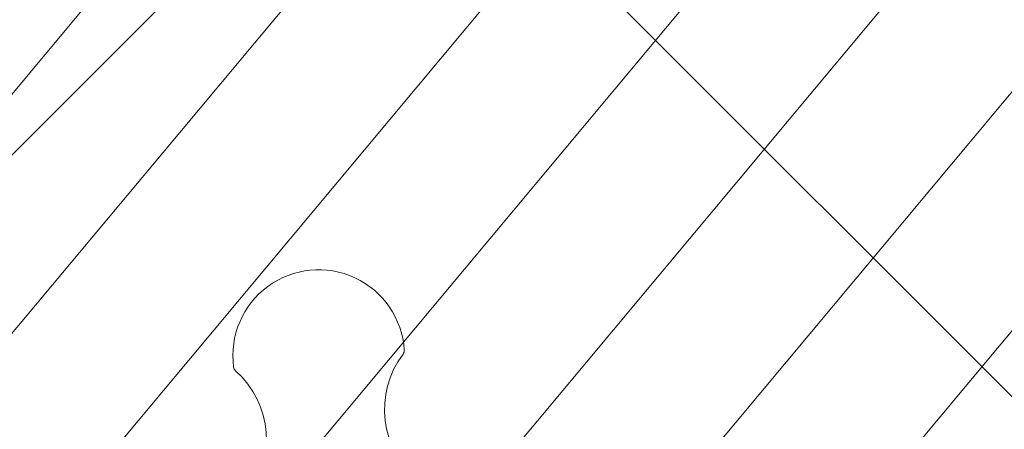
# Model space of a CAD drawing. Header units: feet. Extents: x 7493042 to 7493387, y 5986509 to 5986725.
# Tile 30 of 73: x 7493216.212 to 7493217.819, y 5986662.248 to 5986662.917. Entities that reach past the tile are written whole.
import ezdxf

# ---------------------------------------------------------------- set-up
doc = ezdxf.new("R2010")
doc.units = ezdxf.units.FT
doc.header["$MEASUREMENT"] = 0
doc.linetypes.add('ACAD_ISO03W100', pattern=[30, 12, -18])
for name, color, linetype, lineweight in [('_k_kreskowanie', 250, 'CONTINUOUS', 5), ('_k_urzadzenia', 250, 'CONTINUOUS', 13), ('_k_widok', 7, 'CONTINUOUS', 18), ('_k_wymiar', 7, 'CONTINUOUS', 13), ('_k_ściany', 7, 'CONTINUOUS', 35)]:
    doc.layers.add(name, color=color, linetype=linetype, lineweight=lineweight)
doc.layers.add('_k_niewidoczna', color=72, linetype='CONTINUOUS', lineweight=9, plot=False)
doc.styles.add('GENERATED_STYLE_1', font='MS Gothic.ttf')

# ---------------------------------------------------------------- blocks, each defined once
blk = doc.blocks.new('3009EPZ')
at = {"layer": '_k_urzadzenia'}
for centre, radius, start, end in [((-2.003994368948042, 0.3606089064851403), 0.14, 358.5018315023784, 182.5689407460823), ((-2.133863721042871, 0.3547821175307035), 0.01000000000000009, 182.5689407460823, 223.2444096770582), ((-1.874038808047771, 0.3572100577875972), 0.009999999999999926, 317.8263626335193, 358.5018315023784), ((-2.25041377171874, 0.2451642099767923), 0.15, 227.8263626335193, 43.24440967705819), ((-1.755460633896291, 0.2497893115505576), 0.1499999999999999, 137.8263626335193, 313.2444096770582)]:
    blk.add_arc(centre, radius, start, end, dxfattribs=at)
at = {"layer": '_k_widok', "linetype": 'ACAD_ISO03W100', "ltscale": 0.02}
blk.add_circle((-2.000624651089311, 0), 2.000624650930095, dxfattribs=at)
at = {"layer": '_k_niewidoczna', "color": 1, "lineweight": 20, "insert": (-3.165554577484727, -0.2128368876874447), "char_height": 0.24, "width": 11.63444291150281, "attachment_point": 1, "line_spacing_factor": 1.55, "style": 'GENERATED_STYLE_1', "bg_fill": 2}
blk.add_mtext('\\A1;{\\f@MS Gothic|b0|i0|c238|p49;\\C256;\\P\\pi-0.24,l0.24,t0.24,1.2;^I^I3009EPZ\\P\\pi-0.96,l0.96,t0.96,1.2;^I}', dxfattribs=at)
blk = doc.blocks.new('PZ')
at = {"layer": '_k_kreskowanie'}
h = blk.add_hatch(dxfattribs=at)
h.set_pattern_fill('ANSI31', color=30, scale=2)
h.set_pattern_definition([(44.99999999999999, (0, 9.999999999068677), (-0.1767766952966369, 0.1767766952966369), [])])
h.paths.add_polyline_path([(0, 0), (-10.00000000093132, -9.313225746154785e-10), (-10, -8), (0, -8.000000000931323)])
at = {"layer": '_k_wymiar'}
blk.add_blockref('3009EPZ', (-4.874138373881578, -2.223998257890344), dxfattribs=at)
blk = doc.blocks.new('dz_89')
at = {"layer": '_k_widok', "true_color": 0x727430, "transparency": 33554483}
h = blk.add_hatch(color=67, dxfattribs=at)
h.dxf.hatch_style = 1
edge = h.paths.add_edge_path()
edge.add_line((12.70902155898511, 26.38064855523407), (7.709021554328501, 26.38064852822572))
edge.add_line((7.709021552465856, 26.38064852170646), (7.70902153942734, 37.78064853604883))
edge.add_line((7.709021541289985, 37.78064853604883), (6.369776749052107, 37.78064852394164))
edge.add_line((6.369776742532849, 37.78064853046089), (5.615883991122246, 14.49525390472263))
edge.add_line((5.615883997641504, 14.49525390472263), (18.80389758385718, 14.91181113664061))
edge.add_line((18.80389758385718, 14.91181113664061), (15.54272840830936, 18.68720442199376))
edge.add_arc((24.35910540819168, 26.30271166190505), 11.65008386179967, 180.0006461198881, 220.8201588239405, ccw=False)
edge.add_line((12.70902155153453, 26.3025802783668), (12.70902155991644, 26.38064854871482))
h.paths.add_polyline_path([(40.3690215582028, 42.12779145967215), (6.460092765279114, 40.54843281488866), (6.369776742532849, 37.78064853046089), (20.17902156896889, 37.78064855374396), (20.17902156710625, 39.05064855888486), (40.38900848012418, 39.05064853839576)])
h.paths.add_polyline_path([(40.3890215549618, 27.15064852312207), (32.28902155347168, 27.15064854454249), (32.28902156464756, 24.75064854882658), (31.12902155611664, 24.75064853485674), (31.12902154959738, 22.41511134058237), (31.24902159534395, 22.41511131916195), (31.24902155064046, 18.7951111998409), (31.12902157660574, 18.79511121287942), (31.12902157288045, 17.37511119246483), (37.4009747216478, 17.37511119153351)], flags=16)
edge = h.paths.add_edge_path()
edge.add_line((28.96902152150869, 24.75064853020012), (18.20161191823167, 24.75064854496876))
edge.add_arc((24.35902610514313, 26.30268215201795), 6.350004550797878, 194.1472389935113, 220.8203165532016)
edge.add_line((19.55357563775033, 22.15175411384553), (19.67721045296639, 22.00862444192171))
edge.add_line((19.67721045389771, 22.00862444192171), (22.76096443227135, 18.72709242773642))
edge.add_arc((26.92873122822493, 24.47511123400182), 7.100000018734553, 234.0549274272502, 269.9999999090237)
edge.add_line((26.92873121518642, 17.37511121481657), (28.9690215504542, 17.37511119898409))
edge.add_line((28.96902155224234, 17.37511119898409), (28.96902155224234, 18.79511121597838))
edge.add_line((28.96902155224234, 18.79511121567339), (28.8490215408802, 18.79511121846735))
edge.add_line((28.84902154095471, 18.79511121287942), (28.84902155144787, 22.4151113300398))
edge.add_line((28.84902155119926, 22.4151113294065), (28.96902152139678, 22.41511132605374))
edge.add_line((28.9690215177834, 22.41511132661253), (28.96902151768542, 24.75064853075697))
edge = h.paths.add_edge_path()
edge.add_arc((13.99827481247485, 10.76081904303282), 6.350176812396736, 359.9259715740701, 400.8197376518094)
edge.add_line((18.80389758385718, 14.91181113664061), (5.609941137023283, 14.49506619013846))
edge.add_line((5.60994113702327, 14.49506619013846), (5.005610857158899, -5.566441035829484))
edge.add_line((5.005610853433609, -5.566441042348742), (4.94169659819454, -30.1910327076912))
edge.add_line((4.94169660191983, -30.19103270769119), (-10.95257287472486, -30.01103900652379))
edge.add_line((-10.95257287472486, -30.01103900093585), (-7.97976715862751, -62.86399820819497))
edge.add_line((-7.979767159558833, -62.86399821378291), (26.62697393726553, -58.20511747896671))
edge.add_line((26.62697393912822, -58.20511747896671), (32.59135868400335, -54.96423566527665))
edge.add_line((32.59135868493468, -54.96423566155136), (40.39575607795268, -43.59466002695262))
edge.add_line((40.39575607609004, -43.59466002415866), (36.09191652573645, -43.96657251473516))
edge.add_line((36.09191652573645, -43.96657251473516), (27.13389821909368, -44.82471283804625))
edge.add_line((27.13389822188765, -44.82471284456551), (21.40663926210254, -45.45580032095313))
edge.add_line((21.40663925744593, -45.45580031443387), (21.76153076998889, -48.25727015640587))
edge.add_line((21.76153076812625, -48.25727016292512), (13.38419240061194, -49.23040239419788))
edge.add_line((13.3841924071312, -49.23040239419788), (13.21135381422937, -47.69499205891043))
edge.add_line((13.2113538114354, -47.69499205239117), (7.145014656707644, -48.46539149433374))
edge.add_line((7.145014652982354, -48.465391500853), (4.158830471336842, -45.61260267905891))
edge.add_line((4.158830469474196, -45.61260267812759), (3.796435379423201, -42.43696575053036))
edge.add_line((3.796435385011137, -42.43696574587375), (5.607288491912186, -40.02250703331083))
edge.add_line((5.607288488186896, -40.02250703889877), (4.50924433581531, -31.20987534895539))
edge.add_line((4.509244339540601, -31.20987534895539), (7.406442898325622, -30.84037367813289))
edge.add_line((7.406442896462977, -30.84037367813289), (7.354475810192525, -25.59051912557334))
edge.add_line((7.354475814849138, -25.59051912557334), (13.5241225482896, -24.89589675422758))
edge.add_line((13.52412253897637, -24.89589675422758), (20.14724967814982, -24.10867510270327))
edge.add_line((20.14724967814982, -24.10867509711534), (20.30905911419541, -19.73186123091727))
edge.add_line((20.30905912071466, -19.73186123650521), (20.34844632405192, 10.75261436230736))
edge = h.paths.add_edge_path(flags=16)
edge.add_line((13.01895449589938, -13.43925650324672), (8.439511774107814, -13.33923487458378))
edge.add_line((8.439511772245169, -13.33923487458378), (8.26644729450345, -8.383656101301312))
edge.add_line((8.266447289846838, -8.38365610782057), (6.891811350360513, -8.398121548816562))
edge.add_line((6.891811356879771, -8.398121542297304), (6.954738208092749, 13.77454660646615))
edge.add_line((6.954738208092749, 13.77454659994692), (18.00234881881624, 13.77454662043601))
edge.add_line((18.00234881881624, 13.77454662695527), (17.97982610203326, -3.657293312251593))
edge.add_line((17.97982610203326, -3.657293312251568), (18.8359501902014, -3.658067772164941))
edge.add_line((18.83595019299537, -3.658067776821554), (18.83470074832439, -5.039304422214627))
edge.add_line((18.83470074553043, -5.039304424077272), (17.97804198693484, -5.038197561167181))
edge.add_line((17.9780419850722, -5.038197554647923), (17.97385397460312, -8.27958876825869))
edge.add_line((17.97385397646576, -8.27958876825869), (19.77666913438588, -8.506651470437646))
edge.add_line((19.77666913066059, -8.506651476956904), (19.72751823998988, -11.4468528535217))
edge.add_line((19.72751823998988, -11.4468528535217), (18.06569280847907, -11.46519165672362))
edge.add_line((18.06569281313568, -11.46519165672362), (18.02478807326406, -13.3749892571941))
edge.add_line((18.02478807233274, -13.3749892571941), (18.31841797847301, -13.48052910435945))
edge.add_line((18.31841797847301, -13.48052909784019), (18.31391199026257, -14.5805194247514))
edge.add_line((18.31391198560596, -14.58051943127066), (20.31551771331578, -14.58310556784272))
edge.add_line((20.3155177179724, -14.58310556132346), (20.31293363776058, -16.58310389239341))
edge.add_line((20.31293363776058, -16.58310389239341), (18.31071343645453, -16.58051694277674))
edge.add_line((18.31071343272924, -16.58051694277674), (18.30203254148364, -17.48049553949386))
edge.add_line((18.30203254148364, -17.48049553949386), (14.30206610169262, -17.46411012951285))
edge.add_line((14.30206610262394, -17.46411012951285), (14.31845152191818, -13.46414370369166))
edge.add_line((14.31845152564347, -13.46414370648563), (13.0189544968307, -13.43925650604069))
edge = h.paths.add_edge_path()
edge.add_line((70.70547728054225, -22.95664114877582), (71.4472457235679, -22.85710347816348))
edge.add_line((71.44724573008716, -22.85710347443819), (69.8489759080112, 11.45785041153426))
edge.add_line((69.8489759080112, 11.45785041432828), (26.86243700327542, 9.455688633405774))
edge.add_arc((32.74163792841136, 5.475111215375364), 7.100000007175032, 145.8996048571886, 179.9259717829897)
edge.add_line((25.64164385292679, 5.484284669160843), (25.62778908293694, -5.238872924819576))
edge.add_line((25.62778907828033, -5.238872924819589), (25.60720499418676, -21.17032181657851))
edge.add_line((25.60720499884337, -21.17032181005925), (27.299590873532, -23.25855136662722))
edge.add_line((27.29959087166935, -23.25855137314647), (27.12347947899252, -23.27948386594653))
edge.add_line((27.12347947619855, -23.27948385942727), (27.71707911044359, -26.05621343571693))
edge.add_line((27.71707911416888, -26.05621344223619), (29.53703548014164, -27.82601317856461))
edge.add_line((29.53703548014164, -27.82601317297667), (29.60346308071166, -27.82848015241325))
edge.add_line((29.6034630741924, -27.82848015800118), (36.52562348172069, -27.13329647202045))
edge.add_line((36.5256234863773, -27.13329646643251), (36.26258692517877, -25.0899024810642))
edge.add_line((36.26258692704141, -25.08990248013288), (36.07831178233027, -24.66276939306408))
edge.add_line((36.07831178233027, -24.66276939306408), (35.15574125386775, -23.36763865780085))
edge.add_line((35.15574125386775, -23.36763865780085), (35.00444155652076, -22.59148895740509))
edge.add_line((35.00444155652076, -22.59148896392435), (39.10632897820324, -22.11164607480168))
edge.add_line((39.10632897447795, -22.11164606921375), (39.20411890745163, -22.94759307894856))
edge.add_line((39.20411891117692, -22.94759307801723), (38.26454920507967, -25.0741886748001))
edge.add_line((38.26454920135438, -25.07418867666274), (38.50228764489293, -26.89560536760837))
edge.add_line((38.50228764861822, -26.89560536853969), (39.51359771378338, -26.79456247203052))
edge.add_line((39.51359771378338, -26.79456247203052), (41.05788775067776, -26.64026801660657))
edge.add_line((41.05788775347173, -26.6402680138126), (43.63170448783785, -26.38311060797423))
edge.add_line((43.63170448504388, -26.38311060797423), (44.91861283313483, -26.25453190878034))
edge.add_line((44.91861282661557, -26.25453191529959), (47.49242954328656, -25.99737448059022))
edge.add_line((47.49242954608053, -25.99737447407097), (49.95831791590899, -25.73115457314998))
edge.add_line((49.95831791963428, -25.73115457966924), (52.31213912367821, -25.45632046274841))
edge.add_line((52.31213912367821, -25.45632045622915), (58.19669211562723, -24.76923523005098))
edge.add_line((58.19669211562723, -24.76923523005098), (59.37360269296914, -24.63181821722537))
edge.add_line((59.37360268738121, -24.63181822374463), (60.55051330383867, -24.49440115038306))
edge.add_line((60.55051330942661, -24.49440114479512), (60.21025393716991, -21.28603019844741))
edge.add_line((60.21025393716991, -21.28603020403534), (62.11008556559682, -21.05637871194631))
edge.add_line((62.11008556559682, -21.05637870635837), (62.42622630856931, -24.13022891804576))
edge.add_line((62.42622630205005, -24.13022891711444), (64.211544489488, -25.36733802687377))
edge.add_line((64.21154449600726, -25.36733802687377), (70.90926426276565, -24.47528995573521))
edge.add_line((70.90926425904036, -24.47528996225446), (70.70547728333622, -22.95664114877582))
h.paths.add_polyline_path([(43.90902158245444, 33.17064851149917), (43.40902154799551, 33.17064852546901)], flags=17)
h.paths.add_polyline_path([(51.80902156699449, 33.17064855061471), (52.30902153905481, 33.17064853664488), (52.25776074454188, 33.17064853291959)], flags=17)
h.paths.add_polyline_path([(51.60902157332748, 31.97064854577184), (51.10902157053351, 31.97064853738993)], flags=17)
h.paths.add_polyline_path([(50.40902157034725, 31.97064852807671), (50.90902157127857, 31.970648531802)], flags=17)
h.paths.add_polyline_path([(49.70902156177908, 31.97064853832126), (50.20902156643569, 31.9706485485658)], flags=17)
h.paths.add_polyline_path([(49.50902157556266, 33.17064853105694), (49.00902156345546, 34.88798305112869)], flags=17)
h.paths.add_polyline_path([(48.30902154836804, 31.97064854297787), (48.80902156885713, 31.97064854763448)], flags=17)
h.paths.add_polyline_path([(48.10902155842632, 31.97064852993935), (47.60902157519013, 31.97064853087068)], flags=17)
h.paths.add_polyline_path([(47.40902157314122, 31.97064854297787), (46.90902157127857, 31.9706485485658)], flags=17)
h.paths.add_polyline_path([(46.20902156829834, 33.17064854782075), (46.70902156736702, 33.17064852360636)], flags=17)
h.paths.add_polyline_path([(46.00902155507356, 31.97064852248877), (45.50902155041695, 31.97064853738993)], flags=17)
h.paths.add_polyline_path([(45.30902156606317, 31.9706485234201), (44.80902154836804, 31.97064851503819)], flags=17)
h.paths.add_polyline_path([(44.60902157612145, 31.97064851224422), (44.109021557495, 31.97064851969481)], flags=17)
h.paths.add_polyline_path([(53.10176307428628, 26.89891276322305), (52.6837246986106, 34.88798304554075), (62.67006255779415, 35.41053103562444), (63.08810090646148, 27.421460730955)], flags=16)
edge = h.paths.add_edge_path()
edge.add_line((42.96902156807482, 26.89891279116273), (42.96902155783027, 27.8306485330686))
edge.add_line((42.96902155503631, 27.83064852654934), (40.38902156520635, 27.83064852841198))
edge.add_line((40.38902156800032, 27.83064853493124), (40.38902156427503, 27.17064853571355))
edge.add_line((40.38902156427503, 27.17064853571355), (37.4009747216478, 17.37511119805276))
edge.add_line((37.4009747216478, 17.37511119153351), (37.4009747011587, 12.57511119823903))
edge.add_line((37.4009747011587, 12.57511120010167), (32.74163790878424, 12.57511120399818))
edge.add_arc((32.74163790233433, 5.475111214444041), 7.099999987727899, 90.00000000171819, 145.8996045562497)
edge.add_line((26.86243701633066, 9.455688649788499), (69.8489759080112, 11.45785041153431))
edge.add_line((69.8489759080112, 11.45785041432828), (68.35975570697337, 43.43150139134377))
edge.add_line((68.3597557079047, 43.43150139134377), (40.36902155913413, 42.12779145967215))
edge.add_line((40.3690215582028, 42.12779145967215), (40.38902154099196, 39.05064854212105))
edge.add_line((40.38902154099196, 39.05064854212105), (40.38902155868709, 36.79064854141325))
edge.add_line((40.38902155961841, 36.79064854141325), (42.98902157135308, 36.79064853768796))
edge.add_line((42.98902156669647, 36.7906485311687), (42.98902155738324, 34.88798305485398))
edge.add_line((42.98902155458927, 34.88798305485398), (52.68372470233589, 34.88798305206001))
edge.add_line((52.68372470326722, 34.88798305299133), (53.10176307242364, 26.89891277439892))
edge.add_line((53.10176307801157, 26.8989127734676), (42.96902156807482, 26.89891278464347))
at = {"layer": '_k_widok', "rotation": 2.995343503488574}
blk.add_blockref('PZ', (62.81248085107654, 35.40524195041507), dxfattribs=at)
blk = doc.blocks.new('st_arch')
at = {"layer": '_k_kreskowanie'}
h = blk.add_hatch(dxfattribs=at)
h.set_pattern_fill('ANSI37', color=251, scale=1.5)
h.set_pattern_definition([(45, (0, 0), (-0.1325825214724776, 0.1325825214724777), []), (135, (0, 0), (-0.1325825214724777, -0.1325825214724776), [])])
h.paths.add_polyline_path([(-3.651893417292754, -0.1649241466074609, 0.1831310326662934), (-4.930936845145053, 1.732734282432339), (-7.999900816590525, 1.451194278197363), (-7.281507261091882, -6.544039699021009, 0.1004428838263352), (-5.454968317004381, -6.373939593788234, 0.2309915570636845), (-3.621269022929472, -4.319969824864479, 0.1038149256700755)])

msp = doc.modelspace()

# ---------------------------------------------------------------- block references
at = {"layer": '_k_ściany', "color": 4, "xscale": 11.74033149, "yscale": 11.74033149, "zscale": 11.74033149, "rotation": 270}
msp.add_blockref('st_arch', (7493229.551674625, 5986601.524765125), dxfattribs=at)

# ---------------------------------------------------------------- next in the draw order: block references
at = {"layer": '_k_ściany', "rotation": 2.126854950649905}
msp.add_blockref('dz_89', (7493161.928738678, 5986627.126837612), dxfattribs=at)

doc.saveas('drawing.dxf')
